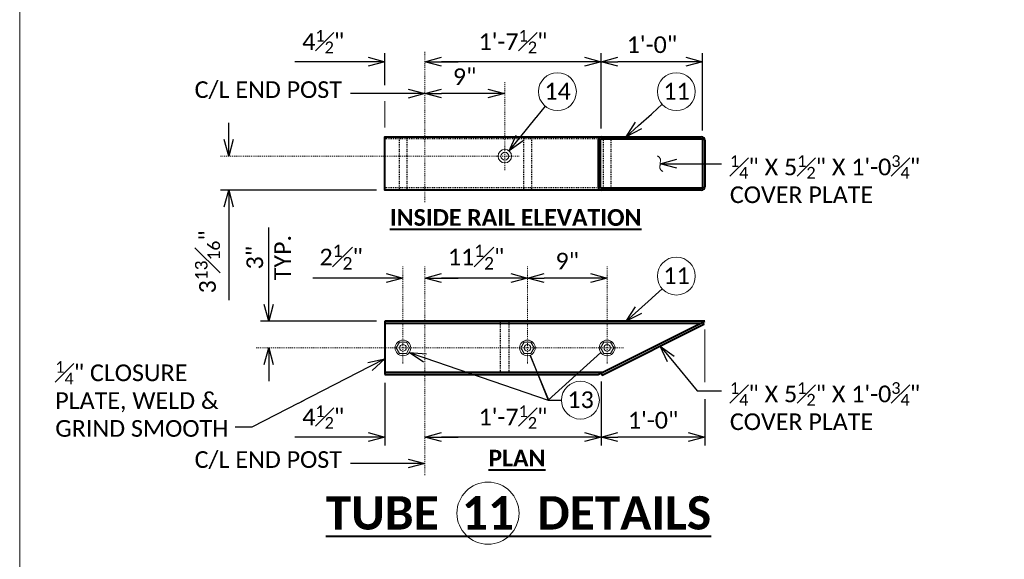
# Model space of a CAD drawing. Extents: x -1150 to 724, y -518 to -203.
# Tile 5 of 15: x -63 to 48, y -326 to -265. Entities that reach past the tile are written whole.
import ezdxf
from ezdxf import colors
from ezdxf.entities.mleader import LeaderData, LeaderLine
from ezdxf.enums import TextEntityAlignment as Align
from ezdxf.math import Vec2, Vec3

# ---------------------------------------------------------------- set-up
doc = ezdxf.new("R2010")
doc.units = 0
doc.header["$MEASUREMENT"] = 0
doc.linetypes.add('Wisdot2', pattern=[0.125, 0.0625, -0.0625])
doc.linetypes.add('Wisdot4', pattern=[0.28125, 0.125, -0.0625, 0.03125, -0.0625])
for name, color, linetype, lineweight in [('B_ANNO_DIM', 7, 'Continuous', 18), ('B_ANNO_SYMB', 7, 'Continuous', 18), ('B_ANNO_TEXT', 7, 'Continuous', 18), ('B_ANNO_TEXT_TITLE', 7, 'Continuous', 40), ('B_CNTR', 1, 'Wisdot4', 18), ('B_DETAIL_HIDDEN', 7, 'Wisdot2', 25), ('B_DETAIL_OBJ', 7, 'Continuous', 40), ('B_STEEL', 92, 'Continuous', 18), ('B_STEEL_BOLT', 3, 'Continuous', 18)]:
    doc.layers.add(name, color=color, linetype=linetype, lineweight=lineweight)
doc.layers.add('B_ANNO_NOPLOT', color=47, linetype='Continuous', lineweight=18, plot=False)
doc.styles.add('Annotative', font='calibri.ttf', dxfattribs={"height": 0.0625})
doc.styles.get("Standard").update_dxf_attribs({"font": 'calibri.ttf'})
doc.styles.add('Subtitle', font='calibrib.ttf', dxfattribs={"height": 0.0625})
doc.styles.add('Title', font='calibrib.ttf', dxfattribs={"height": 0.125})
doc.dimstyles.new('Annotative', dxfattribs={"dimscale": 0, "dimtxt": 0.0625, "dimasz": 0.0625, "dimexe": 0.03125, "dimexo": 0.03125, "dimgap": 0.03125, "dimtad": 1, "dimdec": 3, "dimzin": 3, "dimdsep": 46, "dimlunit": 4, "dimtxsty": 'Standard', "dimblk": 'OPEN30', "dimcen": 0.03125, "dimaunit": 1, "dimadec": 0, "dimazin": 3, "dimtfac": 0.75, "dimtdec": 3, "dimtofl": 0, "dimtmove": 0, "dimatfit": 3, "dimldrblk": 'OPEN30', "dimfxl": 1, "dimtfill": 1, "dimfrac": 1, "dimtolj": 1, "dimtzin": 0, "dimarcsym": 0})

# ---------------------------------------------------------------- blocks, each defined once
blk = doc.blocks.new('*U188')
at = {"layer": 'B_ANNO_NOPLOT', "flags": 128}
blk.add_lwpolyline([(0, 0), (0, 315), (404.90958, 315), (404.90958, 298.56895), (472.5, 298.56895), (472.5, 50.62451), (395.71344, 50.62451), (395.71344, 0)], close=True, dxfattribs=at)
blk = doc.blocks.new('AnonymousCell44')
at = {"layer": 'B_DETAIL_OBJ'}
for p, q in [((6, 2.62), (6, -2.63)), ((6.25, -2.75), (6.25, 2.75)), ((6.25, 2.75), (17.75, 2.75)), ((17.75, -2.75), (17.75, 2.75)), ((6.25, -2.75), (17.75, -2.75))]:
    blk.add_line(p, q, dxfattribs=at)
at = {"layer": 'B_DETAIL_OBJ', "flags": 128}
for points in [[(17.62, -3), (-18, -3), (-18, 3), (17.62, 3)], [(18, 2.62), (18, -2.63)]]:
    blk.add_lwpolyline(points, dxfattribs=at)
at = {"layer": 'B_DETAIL_OBJ'}
for centre, start, end in [((6.37, 2.62), 90, 180), ((17.62, 2.62), 0, 90), ((6.37, -2.63), 180, 270), ((17.62, -2.63), 270, 0)]:
    blk.add_arc(centre, 0.375, start, end, dxfattribs=at)
blk = doc.blocks.new('SWIRL6')
at = {"layer": 'B_ANNO_SYMB'}
blk.add_open_spline([(0.29, -0.9), (-0.06, -0.7), (0, -0.03), (0.06, 0.64), (-0.3, 0.84)], degree=2, dxfattribs=at)
blk = doc.blocks.new('AnonymousCell61')
at = {"layer": 'B_STEEL_BOLT', "flags": 128}
blk.add_lwpolyline([(-0.75, 0), (-0.38, 0.65), (0.38, 0.65), (0.75, 0), (0.38, -0.65), (-0.38, -0.65), (-0.75, 0)], dxfattribs=at)
at = {"layer": 'B_STEEL_BOLT'}
for radius in [0.879, 0.375]:
    blk.add_circle((0, 0), radius, dxfattribs=at)
blk = doc.blocks.new('AnonymousCell40')
at = {"layer": 'B_STEEL'}
for radius in [0.759, 0.438]:
    blk.add_circle((0, 0), radius, dxfattribs=at)
blk = doc.blocks.new('_Open30')
at = {"color": 0, "linetype": 'ByBlock', "lineweight": -2}
for p, q in [((-1, 0.268), (0, 0)), ((0, 0), (-1, -0.268)), ((0, 0), (-1, 0))]:
    blk.add_line(p, q, dxfattribs=at)
blk = doc.blocks.new('*D308')
at = {"layer": 'B_ANNO_DIM', "color": 0, "lineweight": -2, "transparency": 16777216}
for p, q in [((77.06, 210.36), (77.06, 205.14)), ((75.19, 206.08), (67.28, 206.08))]:
    blk.add_line(p, q, dxfattribs=at)
at = {"layer": 'Defpoints', "color": 0, "transparency": 16777216}
for p in [(77.06, 211.3), (65.41, 206.08), (65.41, 206.08)]:
    blk.add_point(p, dxfattribs=at)
at = {"layer": 'B_ANNO_DIM', "color": 0, "lineweight": -2, "transparency": 16777216, "xscale": 1.875, "yscale": 1.875, "zscale": 1.875, "rotation": 180}
blk.add_blockref('_Open30', (65.41, 206.08), dxfattribs=at)
at = {"layer": 'B_ANNO_DIM', "color": 0, "lineweight": -2, "transparency": 16777216, "xscale": 1.875, "yscale": 1.875, "zscale": 1.875}
blk.add_blockref('_Open30', (77.06, 206.08), dxfattribs=at)
at = {"layer": 'B_ANNO_DIM', "color": 0, "transparency": 16777216, "insert": (71.24, 207.97), "char_height": 1.875, "attachment_point": 5, "bg_fill": 3, "box_fill_scale": 1.25, "bg_fill_color": 256, "bg_fill_true_color": 13158600, "bg_fill_transparency": 0}
blk.add_mtext('\\A1;1\'-0"', dxfattribs=at)
blk = doc.blocks.new('*D285')
at = {"layer": 'B_ANNO_DIM', "color": 0, "lineweight": -2, "transparency": 16777216}
for p, q in [((65.41, 212.35), (65.41, 205.14)), ((63.53, 206.08), (47.44, 206.08))]:
    blk.add_line(p, q, dxfattribs=at)
at = {"layer": 'Defpoints', "color": 0, "transparency": 16777216}
for p in [(65.41, 213.28), (45.56, 206.08), (45.56, 206.08)]:
    blk.add_point(p, dxfattribs=at)
at = {"layer": 'B_ANNO_DIM', "color": 0, "lineweight": -2, "transparency": 16777216, "xscale": 1.875, "yscale": 1.875, "zscale": 1.875, "rotation": 180}
blk.add_blockref('_Open30', (45.56, 206.08), dxfattribs=at)
at = {"layer": 'B_ANNO_DIM', "color": 0, "lineweight": -2, "transparency": 16777216, "xscale": 1.875, "yscale": 1.875, "zscale": 1.875}
blk.add_blockref('_Open30', (65.41, 206.08), dxfattribs=at)
at = {"layer": 'B_ANNO_DIM', "color": 0, "transparency": 16777216, "insert": (55.48, 208.34), "char_height": 1.875, "attachment_point": 5, "bg_fill": 3, "box_fill_scale": 1.25, "bg_fill_color": 256, "bg_fill_true_color": 13158600, "bg_fill_transparency": 0}
blk.add_mtext('\\A1;1\'-7{\\H0.7x;\\S1#2;}"', dxfattribs=at)
blk = doc.blocks.new('*D307')
at = {"layer": 'B_ANNO_DIM', "color": 0, "lineweight": -2, "transparency": 16777216}
for p, q in [((41.06, 212.17), (41.06, 205.14)), ((39.19, 206.08), (30.96, 206.08)), ((47.44, 206.08), (49.31, 206.08))]:
    blk.add_line(p, q, dxfattribs=at)
at = {"layer": 'Defpoints', "color": 0, "transparency": 16777216}
for p in [(41.06, 213.11), (41.06, 206.08), (45.56, 206.08)]:
    blk.add_point(p, dxfattribs=at)
at = {"layer": 'B_ANNO_DIM', "color": 0, "lineweight": -2, "transparency": 16777216, "xscale": 1.875, "yscale": 1.875, "zscale": 1.875}
blk.add_blockref('_Open30', (41.06, 206.08), dxfattribs=at)
at = {"layer": 'B_ANNO_DIM', "color": 0, "lineweight": -2, "transparency": 16777216, "xscale": 1.875, "yscale": 1.875, "zscale": 1.875, "rotation": 180}
blk.add_blockref('_Open30', (45.56, 206.08), dxfattribs=at)
at = {"layer": 'B_ANNO_DIM', "color": 0, "transparency": 16777216, "insert": (34.14, 208.34), "char_height": 1.875, "attachment_point": 5, "bg_fill": 3, "box_fill_scale": 1.25, "bg_fill_color": 256, "bg_fill_true_color": 13158600, "bg_fill_transparency": 0}
blk.add_mtext('\\A1;4{\\H0.7x;\\S1#2;}"', dxfattribs=at)
blk = doc.blocks.new('*D306')
at = {"layer": 'B_ANNO_DIM', "color": 0, "lineweight": -2, "transparency": 16777216}
for p, q in [((28.01, 220.99), (28.01, 229.65)), ((40.12, 219.11), (27.07, 219.11)), ((28.01, 214.24), (28.01, 212.36))]:
    blk.add_line(p, q, dxfattribs=at)
at = {"layer": 'Defpoints', "color": 0, "transparency": 16777216}
for p in [(41.06, 219.11), (28.01, 216.11), (28.01, 216.11)]:
    blk.add_point(p, dxfattribs=at)
at = {"layer": 'B_ANNO_DIM', "color": 0, "lineweight": -2, "transparency": 16777216, "xscale": 1.875, "yscale": 1.875, "zscale": 1.875}
for p, rotation in [((28.01, 219.11), 270), ((28.01, 216.11), 90)]:
    blk.add_blockref('_Open30', p, dxfattribs=dict(at, rotation=rotation))
at = {"layer": 'B_ANNO_DIM', "color": 0, "transparency": 16777216, "insert": (28.01, 226.25), "char_height": 1.875, "attachment_point": 5, "rotation": 90}
blk.add_mtext('\\A1;3"\\PTYP.', dxfattribs=at)
blk = doc.blocks.new('*D290')
at = {"layer": 'B_ANNO_DIM', "color": 0, "lineweight": -2, "transparency": 16777216}
blk.add_line((64.19, 223.96), (58.98, 223.96), dxfattribs=at)
at = {"layer": 'Defpoints', "color": 0, "transparency": 16777216}
for p in [(57.1, 223.96), (57.1, 223.96), (66.06, 223.96)]:
    blk.add_point(p, dxfattribs=at)
at = {"layer": 'B_ANNO_DIM', "color": 0, "lineweight": -2, "transparency": 16777216, "xscale": 1.875, "yscale": 1.875, "zscale": 1.875, "rotation": 180}
blk.add_blockref('_Open30', (57.1, 223.96), dxfattribs=at)
at = {"layer": 'B_ANNO_DIM', "color": 0, "lineweight": -2, "transparency": 16777216, "xscale": 1.875, "yscale": 1.875, "zscale": 1.875}
blk.add_blockref('_Open30', (66.06, 223.96), dxfattribs=at)
at = {"layer": 'B_ANNO_DIM', "color": 0, "transparency": 16777216, "insert": (61.58, 225.86), "char_height": 1.875, "attachment_point": 5, "bg_fill": 3, "box_fill_scale": 1.25, "bg_fill_color": 256, "bg_fill_true_color": 13158600, "bg_fill_transparency": 0}
blk.add_mtext('\\A1;9"', dxfattribs=at)
blk = doc.blocks.new('*D295')
at = {"layer": 'B_ANNO_DIM', "color": 0, "lineweight": -2, "transparency": 16777216}
blk.add_line((55.23, 223.96), (47.44, 223.96), dxfattribs=at)
at = {"layer": 'Defpoints', "color": 0, "transparency": 16777216}
for p in [(45.56, 223.96), (45.56, 223.96), (57.1, 223.96)]:
    blk.add_point(p, dxfattribs=at)
at = {"layer": 'B_ANNO_DIM', "color": 0, "lineweight": -2, "transparency": 16777216, "xscale": 1.875, "yscale": 1.875, "zscale": 1.875, "rotation": 180}
blk.add_blockref('_Open30', (45.56, 223.96), dxfattribs=at)
at = {"layer": 'B_ANNO_DIM', "color": 0, "lineweight": -2, "transparency": 16777216, "xscale": 1.875, "yscale": 1.875, "zscale": 1.875}
blk.add_blockref('_Open30', (57.1, 223.96), dxfattribs=at)
at = {"layer": 'B_ANNO_DIM', "color": 0, "transparency": 16777216, "insert": (51.33, 226.32), "char_height": 1.875, "attachment_point": 5, "bg_fill": 3, "box_fill_scale": 1.25, "bg_fill_color": 256, "bg_fill_true_color": 13158600, "bg_fill_transparency": 0}
blk.add_mtext('\\A1;11{\\H0.75x;\\S1#2;}"', dxfattribs=at)
blk = doc.blocks.new('*D299')
at = {"layer": 'B_ANNO_DIM', "color": 0, "lineweight": -2, "transparency": 16777216}
for p, q in [((41.23, 223.96), (32.95, 223.96)), ((47.44, 223.96), (49.31, 223.96))]:
    blk.add_line(p, q, dxfattribs=at)
at = {"layer": 'Defpoints', "color": 0, "transparency": 16777216}
for p in [(43.1, 223.96), (43.1, 223.96), (45.56, 223.96)]:
    blk.add_point(p, dxfattribs=at)
at = {"layer": 'B_ANNO_DIM', "color": 0, "lineweight": -2, "transparency": 16777216, "xscale": 1.875, "yscale": 1.875, "zscale": 1.875}
blk.add_blockref('_Open30', (43.1, 223.96), dxfattribs=at)
at = {"layer": 'B_ANNO_DIM', "color": 0, "lineweight": -2, "transparency": 16777216, "xscale": 1.875, "yscale": 1.875, "zscale": 1.875, "rotation": 180}
blk.add_blockref('_Open30', (45.56, 223.96), dxfattribs=at)
at = {"layer": 'B_ANNO_DIM', "color": 0, "transparency": 16777216, "insert": (36.15, 226.32), "char_height": 1.875, "attachment_point": 5, "bg_fill": 3, "box_fill_scale": 1.25, "bg_fill_color": 256, "bg_fill_true_color": 13158600, "bg_fill_transparency": 0}
blk.add_mtext('\\A1;2{\\H0.75x;\\S1#2;}"', dxfattribs=at)
blk = doc.blocks.new('*D301')
at = {"layer": 'B_ANNO_DIM', "color": 0, "lineweight": -2, "transparency": 16777216}
for p, q in [((76.81, 240.53), (76.81, 249.22)), ((74.94, 248.28), (67.28, 248.28))]:
    blk.add_line(p, q, dxfattribs=at)
at = {"layer": 'Defpoints', "color": 0, "transparency": 16777216}
for p in [(65.41, 248.28), (65.41, 248.28), (76.81, 239.59)]:
    blk.add_point(p, dxfattribs=at)
at = {"layer": 'B_ANNO_DIM', "color": 0, "lineweight": -2, "transparency": 16777216, "xscale": 1.875, "yscale": 1.875, "zscale": 1.875, "rotation": 180}
blk.add_blockref('_Open30', (65.41, 248.28), dxfattribs=at)
at = {"layer": 'B_ANNO_DIM', "color": 0, "lineweight": -2, "transparency": 16777216, "xscale": 1.875, "yscale": 1.875, "zscale": 1.875}
blk.add_blockref('_Open30', (76.81, 248.28), dxfattribs=at)
at = {"layer": 'B_ANNO_DIM', "color": 0, "transparency": 16777216, "insert": (71.11, 250.18), "char_height": 1.875, "attachment_point": 5, "bg_fill": 3, "box_fill_scale": 1.25, "bg_fill_color": 256, "bg_fill_true_color": 13158600, "bg_fill_transparency": 0}
blk.add_mtext('\\A1;1\'-0"', dxfattribs=at)
blk = doc.blocks.new('*D312')
at = {"layer": 'B_ANNO_DIM', "color": 0, "lineweight": -2, "transparency": 16777216}
for p, q in [((65.41, 240.78), (65.41, 249.22)), ((63.53, 248.28), (47.44, 248.28))]:
    blk.add_line(p, q, dxfattribs=at)
at = {"layer": 'Defpoints', "color": 0, "transparency": 16777216}
for p in [(45.56, 248.28), (45.56, 248.28), (65.41, 239.84)]:
    blk.add_point(p, dxfattribs=at)
at = {"layer": 'B_ANNO_DIM', "color": 0, "lineweight": -2, "transparency": 16777216, "xscale": 1.875, "yscale": 1.875, "zscale": 1.875, "rotation": 180}
blk.add_blockref('_Open30', (45.56, 248.28), dxfattribs=at)
at = {"layer": 'B_ANNO_DIM', "color": 0, "lineweight": -2, "transparency": 16777216, "xscale": 1.875, "yscale": 1.875, "zscale": 1.875}
blk.add_blockref('_Open30', (65.41, 248.28), dxfattribs=at)
at = {"layer": 'B_ANNO_DIM', "color": 0, "transparency": 16777216, "insert": (55.48, 250.54), "char_height": 1.875, "attachment_point": 5, "bg_fill": 3, "box_fill_scale": 1.25, "bg_fill_color": 256, "bg_fill_true_color": 13158600, "bg_fill_transparency": 0}
blk.add_mtext('\\A1;1\'-7{\\H0.7x;\\S1#2;}"', dxfattribs=at)
blk = doc.blocks.new('*D292')
at = {"layer": 'B_ANNO_DIM', "color": 0, "lineweight": -2, "transparency": 16777216}
for p, q in [((41.06, 245.63), (41.06, 249.22)), ((39.19, 248.28), (30.96, 248.28)), ((47.44, 248.28), (49.31, 248.28))]:
    blk.add_line(p, q, dxfattribs=at)
at = {"layer": 'Defpoints', "color": 0, "transparency": 16777216}
for p in [(41.06, 248.28), (45.56, 248.28), (41.06, 244.69)]:
    blk.add_point(p, dxfattribs=at)
at = {"layer": 'B_ANNO_DIM', "color": 0, "lineweight": -2, "transparency": 16777216, "xscale": 1.875, "yscale": 1.875, "zscale": 1.875}
blk.add_blockref('_Open30', (41.06, 248.28), dxfattribs=at)
at = {"layer": 'B_ANNO_DIM', "color": 0, "lineweight": -2, "transparency": 16777216, "xscale": 1.875, "yscale": 1.875, "zscale": 1.875, "rotation": 180}
blk.add_blockref('_Open30', (45.56, 248.28), dxfattribs=at)
at = {"layer": 'B_ANNO_DIM', "color": 0, "transparency": 16777216, "insert": (34.14, 250.54), "char_height": 1.875, "attachment_point": 5, "bg_fill": 3, "box_fill_scale": 1.25, "bg_fill_color": 256, "bg_fill_true_color": 13158600, "bg_fill_transparency": 0}
blk.add_mtext('\\A1;4{\\H0.7x;\\S1#2;}"', dxfattribs=at)
blk = doc.blocks.new('*D309')
at = {"layer": 'B_ANNO_DIM', "color": 0, "lineweight": -2, "transparency": 16777216}
blk.add_line((52.64, 244.7), (47.44, 244.7), dxfattribs=at)
at = {"layer": 'Defpoints', "color": 0, "transparency": 16777216}
for p in [(45.56, 244.7), (45.56, 244.7), (54.52, 244.7)]:
    blk.add_point(p, dxfattribs=at)
at = {"layer": 'B_ANNO_DIM', "color": 0, "lineweight": -2, "transparency": 16777216, "xscale": 1.875, "yscale": 1.875, "zscale": 1.875, "rotation": 180}
blk.add_blockref('_Open30', (45.56, 244.7), dxfattribs=at)
at = {"layer": 'B_ANNO_DIM', "color": 0, "lineweight": -2, "transparency": 16777216, "xscale": 1.875, "yscale": 1.875, "zscale": 1.875}
blk.add_blockref('_Open30', (54.52, 244.7), dxfattribs=at)
at = {"layer": 'B_ANNO_DIM', "color": 0, "transparency": 16777216, "insert": (50.04, 246.59), "char_height": 1.875, "attachment_point": 5, "bg_fill": 3, "box_fill_scale": 1.25, "bg_fill_color": 256, "bg_fill_true_color": 13158600, "bg_fill_transparency": 0}
blk.add_mtext('\\A1;9"', dxfattribs=at)
blk = doc.blocks.new('*D278')
at = {"layer": 'B_ANNO_DIM', "color": 0, "lineweight": -2, "transparency": 16777216}
for p, q in [((23.51, 239.53), (23.51, 241.41)), ((40.12, 233.84), (22.58, 233.84)), ((23.51, 231.97), (23.51, 221.47))]:
    blk.add_line(p, q, dxfattribs=at)
at = {"layer": 'Defpoints', "color": 0, "transparency": 16777216}
for p in [(23.51, 237.66), (23.51, 237.66), (41.06, 233.84)]:
    blk.add_point(p, dxfattribs=at)
at = {"layer": 'B_ANNO_DIM', "color": 0, "lineweight": -2, "transparency": 16777216, "xscale": 1.875, "yscale": 1.875, "zscale": 1.875}
for p, rotation in [((23.51, 237.66), 270), ((23.51, 233.84), 90)]:
    blk.add_blockref('_Open30', p, dxfattribs=dict(at, rotation=rotation))
at = {"layer": 'B_ANNO_DIM', "color": 0, "transparency": 16777216, "insert": (21.12, 225.78), "char_height": 1.875, "attachment_point": 5, "rotation": 90, "bg_fill": 3, "box_fill_scale": 1.25, "bg_fill_color": 256, "bg_fill_true_color": 13158600, "bg_fill_transparency": 0}
blk.add_mtext('\\A1;3{\\H0.75x;\\S13#16;}"', dxfattribs=at)
blk = doc.blocks.new('Nnumber in circle')
at = {"layer": 'B_ANNO_SYMB'}
blk.add_circle((0, 0), 2.13, dxfattribs=at)
at = {"layer": 'B_ANNO_TEXT', "style": 'Annotative'}
blk.add_attdef('#', text='', height=1.88, dxfattribs=at).set_placement((0.02, -0.89, -0.84), align=Align.CENTER)
blk = doc.blocks.new('*U104')
at = {"layer": 'B_ANNO_NOPLOT', "flags": 128}
blk.add_lwpolyline([(0, 0), (0, 315), (404.91, 315), (404.91, 298.57), (472.5, 298.57), (472.5, 50.62), (395.71, 50.62), (395.71, 0)], close=True, dxfattribs=at)
at = {"layer": 'B_ANNO_TEXT', "style": 'Annotative'}
blk.add_attdef('SHT#', (411.46, 162.66), '', height=1.88, dxfattribs=at)
blk = doc.blocks.new('*U275')
at = {"layer": 'B_ANNO_DIM'}
for p, q in [((41.06244, 240.886), (41.06244, 243.83424)), ((77.06244, 212.26842), (77.06244, 218.19257))]:
    blk.add_line(p, q, dxfattribs=at)
at = {"layer": 'B_ANNO_NOPLOT', "flags": 128}
blk.add_lwpolyline([(0, 0), (0, 315), (404.90958, 315), (404.90958, 298.56895), (472.5, 298.56895), (472.5, 50.62451), (395.71344, 50.62451), (395.71344, 0)], close=True, dxfattribs=at)
at = {"layer": 'B_ANNO_SYMB'}
blk.add_circle((52.66704, 197.52885), 3.4938, dxfattribs=at)
at = {"layer": 'B_CNTR'}
for p, q in [((45.56011, 232.48763), (45.56011, 249.37244)), ((54.56244, 236.09208), (54.56244, 245.99169)), ((22.57546, 237.65718), (56.18902, 237.65718)), ((43.10482, 214.37347), (43.10482, 225.26178)), ((45.56011, 201.79555), (45.56011, 225.26178)), ((57.10482, 214.37347), (57.10482, 225.26178)), ((66.06244, 214.37347), (66.06244, 225.26178)), ((67.91791, 216.11148), (26.60309, 216.11148))]:
    blk.add_line(p, q, dxfattribs=at)
at = {"layer": 'B_DETAIL_HIDDEN', "ltscale": 0.75}
for p, q in [((65.08389, 239.59468), (41.06244, 239.59468)), ((42.66732, 239.84468), (42.66732, 233.84468)), ((43.54232, 239.84468), (43.54232, 233.84468)), ((56.66732, 239.84468), (56.66732, 233.84468)), ((57.54232, 239.84468), (57.54232, 233.84468)), ((65.62494, 239.84468), (65.62494, 233.84468)), ((66.49994, 239.84468), (66.49994, 233.84468)), ((65.08389, 234.09468), (41.06244, 234.09468)), ((54.06429, 213.11148), (54.06429, 219.11148)), ((55.06429, 213.11148), (55.06429, 219.11148))]:
    blk.add_line(p, q, dxfattribs=at)
at = {"layer": 'B_DETAIL_OBJ'}
for p, q in [((41.06244, 219.11148), (41.06244, 213.11148)), ((77.06244, 219.11148), (41.06244, 219.11148)), ((76.56244, 218.86148), (41.06244, 218.86148)), ((65.06244, 213.11148), (77.06244, 219.11148)), ((65.56244, 213.36148), (41.06244, 213.36148)), ((41.06244, 213.11148), (65.06244, 213.11148))]:
    blk.add_line(p, q, dxfattribs=at)
at = {"layer": 'B_DETAIL_OBJ', "flags": 128}
blk.add_lwpolyline([(65.4085, 213.2845), (65.5203, 213.0609), (76.92425, 218.76287), (76.81244, 218.98648)], dxfattribs=at)
for name, p in [('AnonymousCell44', (59.06291, 236.84498)), ('AnonymousCell40', (54.56241, 237.65748)), ('SWIRL6', (72.02986, 236.84113)), ('AnonymousCell61', (43.10487, 216.11128)), ('AnonymousCell61', (57.10487, 216.11128)), ('AnonymousCell61', (66.06249, 216.11128))]:
    blk.add_blockref(name, p)
blk.add_blockref('Nnumber in circle', (73.84956, 224.18032)).add_auto_attribs({'#': '11'})
at = {"layer": 'B_ANNO_TEXT_TITLE', "attachment_point": 1}
for s, insert, char_height, width, style in [('{\\LINSIDE RAIL ELEVATION}', (41.62932, 231.70609), 1.875, 60.1226988, 'Subtitle'), ('{\\LPLAN}', (52.71598, 204.65778), 1.875, 60.1226988, 'Subtitle'), ('\\pxqc;{\\LTUBE  11  DETAILS}', (13.41722, 199.44171), 3.75, 85.3458693, 'Title')]:
    blk.add_mtext(s, dxfattribs=dict(at, insert=insert, char_height=char_height, width=width, style=style))
at = {"layer": 'B_ANNO_DIM'}
ml = blk.add_multileader_mtext('Standard', dxfattribs=at)
ml.set_content('\\A1;{\\H0.7x;\\S1#4;}" X 5{\\H0.7x;\\S1#2;}" X 1\'-0{\\H0.7x;\\S3#4;}"\\PCOVER PLATE', color=256)
ml.set_leader_properties()
ml.set_arrow_properties(name='OPEN30')
ml.build(insert=Vec2(0, 0))
ml.multileader.update_dxf_attribs({"text_right_attachment_type": 3, "dogleg_length": 0.0625, "arrow_head_size": 1.875, "scale": 30})
ctx = ml.context
ctx.base_point, ctx.scale, ctx.char_height, ctx.arrow_head_size, ctx.landing_gap_size, ctx.plane_origin = Vec3(78.93744, 236.81053), 30, 1.875, 1.875, 0.9375, Vec3(72.02725, 241.82594)
ctx.right_attachment = 3
notes = []
notes.append((ctx, [(0, (1, 1, 0), (77.06244, 236.81053), (1, 0), 1.875, [(0, [(72.02725, 236.81053), (76.18524, 236.81053), (76.53089, 236.81053)], 0, [])])]))
ctx.mtext.insert, ctx.mtext.flow_direction = Vec3(79.87494, 237.76173), 5
ml = blk.add_multileader_mtext('Standard', dxfattribs=at)
ml.set_content('', color=256)
ml.set_leader_properties()
ml.set_arrow_properties(name='OPEN30')
ml.build(insert=Vec2(0, 0))
ml.multileader.update_dxf_attribs({"text_right_attachment_type": 3, "dogleg_length": 0.0625, "arrow_head_size": 1.875, "scale": 30})
ctx = ml.context
ctx.base_point, ctx.scale, ctx.char_height, ctx.arrow_head_size, ctx.landing_gap_size, ctx.plane_origin, ctx.plane_x_axis, ctx.plane_y_axis = Vec3(73.66223, 224.0121), 30, 1.875, 1.875, 0.9375, Vec3(68.1878, 219.09618), Vec3(-0.74404168, -0.668133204), Vec3(0.668133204, -0.74404168)
ctx.right_attachment = 3
notes.append((ctx, [(0, (1, 1, 0), (71.13216, 221.74015), (0.74404168, 0.668133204), 1.52544, [(0, [(68.20483, 219.11148), (71.04852, 221.66505), (71.10428, 221.71512)], 0, [])])]))
ctx.mtext.insert, ctx.mtext.text_direction, ctx.mtext.rotation, ctx.mtext.flow_direction = Vec3(73.59106, 222.68818), Vec3(-0.74404168, -0.668133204), 3.873289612, 5
ml = blk.add_multileader_mtext('Standard', dxfattribs=at)
ml.set_content('', color=256)
ml.set_leader_properties()
ml.set_arrow_properties(name='OPEN30')
ml.build(insert=Vec2(0, 0))
ml.multileader.update_dxf_attribs({"text_right_attachment_type": 3, "dogleg_length": 0.0625, "arrow_head_size": 1.875, "scale": 30})
ctx = ml.context
ctx.base_point, ctx.scale, ctx.char_height, ctx.arrow_head_size, ctx.landing_gap_size, ctx.plane_origin = Vec3(60.93434, 210.23313), 30, 1.875, 1.875, 0.9375, Vec3(58.17939, 205.08221)
ctx.right_attachment = 3
notes.append((ctx, [(0, (1, 1, 0), (59.59069, 210.23313), (1, 0), 1.34365, [(2, [(43.80511, 215.58072), (59.43097, 210.23313), (59.52373, 210.23313), (57.4232, 215.29249), (59.43097, 210.23313), (65.34605, 215.60268), (59.43097, 210.23313)], 0, [])])]))
ctx.mtext.insert, ctx.mtext.flow_direction = Vec3(61.87184, 211.17063), 5
for ctx, leaders in notes:
    for number, flags, end, landing, length, lines in leaders:
        leader = LeaderData()
        leader.index, (leader.has_last_leader_line, leader.has_dogleg_vector, leader.attachment_direction) = number, flags
        leader.last_leader_point, leader.dogleg_vector, leader.dogleg_length = Vec3(end), Vec3(landing), length
        for number, points, colour, breaks in lines:
            line = LeaderLine()
            line.index, line.vertices, line.color, line.breaks = number, Vec3.list(points), colors.encode_raw_color(colour), breaks
            leader.lines.append(line)
        ctx.leaders.append(leader)
for base, p1, p2, picture, middle in [((65.4085, 248.28201), (76.81244, 239.59468), (65.4085, 248.28201), '*D301', (71.11047, 250.18008)), ((65.4085, 206.07516), (77.06244, 211.29896), (65.4085, 206.07516), '*D308', (71.23547, 207.97324))]:
    dim = blk.add_linear_dim(base=base, p1=p1, p2=p2, text='1\'-0"', dimstyle='Annotative', dxfattribs=at)
    dim.commit()
    dim.dimension.update_dxf_attribs({"geometry": picture, "text_midpoint": middle})
dim = blk.add_linear_dim(base=(57.10482, 223.96347), p1=(66.06244, 223.96347), p2=(57.10482, 223.96347), dimstyle='Annotative', dxfattribs=at)
dim.commit()
dim.dimension.update_dxf_attribs({"geometry": '*D290', "text_midpoint": (61.58363, 225.86154)})
blk.add_blockref('Nnumber in circle', (73.84956, 244.91352)).add_auto_attribs({'#': '11'})
for base, p1, p2, picture, middle in [((45.56011, 248.28201), (65.4085, 239.84468), (45.56011, 248.28201), '*D312', (55.4843, 250.54441)), ((45.56011, 206.07516), (65.4085, 213.2845), (45.56011, 206.07516), '*D285', (55.4843, 208.33756))]:
    dim = blk.add_linear_dim(base=base, p1=p1, p2=p2, text='1\'-7{\\H0.7x;\\S1#2;}"', dimstyle='Annotative', dxfattribs=at)
    dim.commit()
    dim.dimension.update_dxf_attribs({"geometry": picture, "text_midpoint": middle})
dim = blk.add_linear_dim(base=(45.56011, 223.96347), p1=(57.10482, 223.96347), p2=(45.56011, 223.96347), dimstyle='Annotative', dxfattribs=at)
dim.commit()
dim.dimension.update_dxf_attribs({"geometry": '*D295', "text_midpoint": (51.33247, 226.31587)})
ml = blk.add_multileader_mtext('Standard', dxfattribs=at)
ml.set_content('', color=256)
ml.set_leader_properties()
ml.set_arrow_properties(name='OPEN30')
ml.build(insert=Vec2(0, 0))
ml.multileader.update_dxf_attribs({"text_right_attachment_type": 3, "dogleg_length": 0.0625, "arrow_head_size": 1.875, "scale": 30})
ctx = ml.context
ctx.base_point, ctx.scale, ctx.char_height, ctx.arrow_head_size, ctx.landing_gap_size, ctx.plane_origin, ctx.plane_x_axis, ctx.plane_y_axis = Vec3(73.66223, 244.7453), 30, 1.875, 1.875, 0.9375, Vec3(68.1878, 239.82939), Vec3(-0.74404168, -0.668133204), Vec3(0.668133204, -0.74404168)
ctx.right_attachment = 3
notes = []
notes.append((ctx, [(0, (1, 1, 0), (71.13216, 242.47335), (0.74404168, 0.668133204), 1.52544, [(0, [(68.20483, 239.84468), (71.04852, 242.39825), (71.10428, 242.44832)], 0, [])])]))
ctx.mtext.insert, ctx.mtext.text_direction, ctx.mtext.rotation, ctx.mtext.flow_direction = Vec3(73.59106, 243.42138), Vec3(-0.74404168, -0.668133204), 3.873289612, 5
ml = blk.add_multileader_mtext('Standard', dxfattribs=at)
ml.set_content('\\A1;{\\H0.7x;\\S1#4;}" X 5{\\H0.7x;\\S1#2;}" X 1\'-0{\\H0.7x;\\S3#4;}"\\PCOVER PLATE', color=256)
ml.set_leader_properties()
ml.set_arrow_properties(name='OPEN30')
ml.build(insert=Vec2(0, 0))
ml.multileader.update_dxf_attribs({"text_right_attachment_type": 3, "dogleg_length": 0.0625, "arrow_head_size": 1.875, "scale": 30})
ctx = ml.context
ctx.base_point, ctx.scale, ctx.char_height, ctx.arrow_head_size, ctx.landing_gap_size, ctx.plane_origin = Vec3(78.93744, 211.29896), 30, 1.875, 1.875, 0.9375, Vec3(72.02725, 216.31437)
ctx.right_attachment = 3
notes.append((ctx, [(0, (1, 1, 0), (77.06244, 211.29896), (1, 0), 1.875, [(0, [(72.02725, 216.31437), (76.18524, 211.29896), (76.53089, 211.29896)], 0, [])])]))
ctx.mtext.insert, ctx.mtext.flow_direction = Vec3(79.87494, 212.25017), 5
for ctx, leaders in notes:
    for number, flags, end, landing, length, lines in leaders:
        leader = LeaderData()
        leader.index, (leader.has_last_leader_line, leader.has_dogleg_vector, leader.attachment_direction) = number, flags
        leader.last_leader_point, leader.dogleg_vector, leader.dogleg_length = Vec3(end), Vec3(landing), length
        for number, points, colour, breaks in lines:
            line = LeaderLine()
            line.index, line.vertices, line.color, line.breaks = number, Vec3.list(points), colors.encode_raw_color(colour), breaks
            leader.lines.append(line)
        ctx.leaders.append(leader)
for p, values in [((60.47654, 244.91352), {'#': '14'}), ((63.06112, 210.23313), {'#': '13'})]:
    blk.add_blockref('Nnumber in circle', p).add_auto_attribs(values)
for base, p1, p2, picture, middle in [((41.06244, 248.28201), (45.56011, 248.28201), (41.06244, 244.69114), '*D292', (34.13711, 248.28201)), ((41.06244, 206.07516), (45.56011, 206.07516), (41.06244, 213.11148), '*D307', (34.13711, 206.07516))]:
    dim = blk.add_linear_dim(base=base, p1=p1, p2=p2, text='4{\\H0.7x;\\S1#2;}"', dimstyle='Annotative', dxfattribs=at)
    dim.commit()
    dim.dimension.update_dxf_attribs({"geometry": picture, "text_midpoint": middle, "dimtype": 160})
ml = blk.add_multileader_mtext('Standard', dxfattribs=at)
ml.set_content('', color=256)
ml.set_leader_properties()
ml.set_arrow_properties(name='OPEN30')
ml.build(insert=Vec2(0, 0))
ml.multileader.update_dxf_attribs({"text_right_attachment_type": 3, "dogleg_length": 0.0625, "arrow_head_size": 1.875, "scale": 30})
ctx = ml.context
ctx.base_point, ctx.scale, ctx.char_height, ctx.arrow_head_size, ctx.landing_gap_size, ctx.plane_origin, ctx.plane_x_axis, ctx.plane_y_axis = Vec3(60.31747, 244.71835), 30, 1.875, 1.875, 0.9375, Vec3(55.66911, 239.01501), Vec3(-0.631770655, -0.775155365), Vec3(0.775155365, -0.631770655)
ctx.right_attachment = 3
notes = []
notes.append((ctx, [(0, (1, 1, 0), (58.16918, 242.08248), (0.631770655, 0.775155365), 1.52544, [(0, [(55.04188, 238.24542), (58.09816, 241.99535), (58.14551, 242.05344)], 0, [])])]))
ctx.mtext.insert, ctx.mtext.text_direction, ctx.mtext.rotation, ctx.mtext.flow_direction = Vec3(60.4519, 243.39936), Vec3(-0.631770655, -0.775155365), 4.028553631, 5
for ctx, leaders in notes:
    for number, flags, end, landing, length, lines in leaders:
        leader = LeaderData()
        leader.index, (leader.has_last_leader_line, leader.has_dogleg_vector, leader.attachment_direction) = number, flags
        leader.last_leader_point, leader.dogleg_vector, leader.dogleg_length = Vec3(end), Vec3(landing), length
        for number, points, colour, breaks in lines:
            line = LeaderLine()
            line.index, line.vertices, line.color, line.breaks = number, Vec3.list(points), colors.encode_raw_color(colour), breaks
            leader.lines.append(line)
        ctx.leaders.append(leader)
dim = blk.add_linear_dim(base=(45.56011, 244.69667), p1=(54.51774, 244.69667), p2=(45.56011, 244.69667), dimstyle='Annotative', dxfattribs=at)
dim.commit()
dim.dimension.update_dxf_attribs({"geometry": '*D309', "text_midpoint": (50.03892, 246.59474)})
dim = blk.add_linear_dim(base=(28.00904, 216.11148), p1=(41.06244, 219.11148), p2=(28.00904, 216.11148), angle=90, text='<>\\XTYP.', dimstyle='Annotative', override={"dimtfill": 0}, dxfattribs=at)
dim.commit()
dim.dimension.update_dxf_attribs({"geometry": '*D306', "text_midpoint": (28.00904, 226.25451), "dimtype": 160})
ml = blk.add_multileader_mtext('Standard', dxfattribs=at)
ml.set_content('\\A1;{\\H0.7x;\\C256;\\S1#4;\\H1.42857x;" CLOSURE \\PPLATE, WELD & \\PGRIND SMOOTH}', color=256)
ml.set_leader_properties()
ml.set_arrow_properties(name='OPEN30')
ml.build(insert=Vec2(0, 0))
ml.multileader.update_dxf_attribs({"text_right_attachment_type": 3, "dogleg_length": 0.0625, "arrow_head_size": 1.875, "scale": 30})
ctx = ml.context
ctx.base_point, ctx.scale, ctx.char_height, ctx.arrow_head_size, ctx.landing_gap_size, ctx.plane_origin = Vec3(3.06276, 213.66963), 30, 1.875, 1.875, 0.9375, Vec3(41.06244, 214.86983)
ctx.right_attachment = 3
notes = []
notes.append((ctx, [(0, (1, 1, 0), (26.11082, 207.18891), (-1, 0), 1.875, [(0, [(41.06244, 214.86983), (26.11082, 207.18891), (26.11082, 207.18891)], 0, [])])]))
ctx.mtext.insert, ctx.mtext.flow_direction = Vec3(4.00026, 214.62083), 5
ml = blk.add_multileader_mtext('Standard', dxfattribs=at)
ml.set_content('C/L END POST', color=256)
ml.set_leader_properties()
ml.set_arrow_properties(name='OPEN30')
ml.build(insert=Vec2(0, 0))
ml.multileader.update_dxf_attribs({"text_right_attachment_type": 3, "dogleg_length": 0.0625, "arrow_head_size": 1.875, "scale": 30})
ctx = ml.context
ctx.base_point, ctx.scale, ctx.char_height, ctx.arrow_head_size, ctx.landing_gap_size, ctx.plane_origin = Vec3(18.73611, 203.35641), 30, 1.875, 1.875, 0.9375, Vec3(45.56011, 203.11776)
ctx.right_attachment = 3
notes.append((ctx, [(0, (1, 1, 0), (39.06256, 203.11122), (-1, 0), 1.875, [(0, [(45.56011, 203.11776), (40.23639, 203.11122), (39.57904, 203.11122)], 0, [])])]))
ctx.mtext.insert, ctx.mtext.flow_direction = Vec3(19.67361, 204.49656), 5
for ctx, leaders in notes:
    for number, flags, end, landing, length, lines in leaders:
        leader = LeaderData()
        leader.index, (leader.has_last_leader_line, leader.has_dogleg_vector, leader.attachment_direction) = number, flags
        leader.last_leader_point, leader.dogleg_vector, leader.dogleg_length = Vec3(end), Vec3(landing), length
        for number, points, colour, breaks in lines:
            line = LeaderLine()
            line.index, line.vertices, line.color, line.breaks = number, Vec3.list(points), colors.encode_raw_color(colour), breaks
            leader.lines.append(line)
        ctx.leaders.append(leader)
dim = blk.add_linear_dim(base=(43.10482, 223.96347), p1=(45.56011, 223.96347), p2=(43.10482, 223.96347), dimstyle='Annotative', dxfattribs=at)
dim.commit()
dim.dimension.update_dxf_attribs({"geometry": '*D299', "text_midpoint": (36.15254, 226.31587)})
ml = blk.add_multileader_mtext('Standard', dxfattribs=at)
ml.set_content('C/L END POST', color=256)
ml.set_leader_properties()
ml.set_arrow_properties(name='OPEN30')
ml.build(insert=Vec2(0, 0))
ml.multileader.update_dxf_attribs({"text_right_attachment_type": 3, "dogleg_length": 0.0625, "arrow_head_size": 1.875, "scale": 30})
ctx = ml.context
ctx.base_point, ctx.scale, ctx.char_height, ctx.arrow_head_size, ctx.landing_gap_size, ctx.plane_origin = Vec3(18.73611, 244.93532), 30, 1.875, 1.875, 0.9375, Vec3(45.56011, 244.69667)
ctx.right_attachment = 3
notes = []
notes.append((ctx, [(0, (1, 1, 0), (39.06256, 244.69013), (-1, 0), 1.875, [(0, [(45.56011, 244.69667), (40.23639, 244.69013), (39.57904, 244.69013)], 0, [])])]))
ctx.mtext.insert, ctx.mtext.flow_direction = Vec3(19.67361, 246.07546), 5
for ctx, leaders in notes:
    for number, flags, end, landing, length, lines in leaders:
        leader = LeaderData()
        leader.index, (leader.has_last_leader_line, leader.has_dogleg_vector, leader.attachment_direction) = number, flags
        leader.last_leader_point, leader.dogleg_vector, leader.dogleg_length = Vec3(end), Vec3(landing), length
        for number, points, colour, breaks in lines:
            line = LeaderLine()
            line.index, line.vertices, line.color, line.breaks = number, Vec3.list(points), colors.encode_raw_color(colour), breaks
            leader.lines.append(line)
        ctx.leaders.append(leader)
dim = blk.add_linear_dim(base=(23.51296, 237.65718), p1=(41.06244, 233.84468), p2=(23.51296, 237.65718), angle=90, dimstyle='Annotative', override={"dimdec": 4}, dxfattribs=at)
dim.commit()
dim.dimension.update_dxf_attribs({"geometry": '*D278', "text_midpoint": (23.51296, 225.78326), "dimtype": 160})

msp = doc.modelspace()

# ---------------------------------------------------------------- block references
msp.add_blockref('*U188', (-62.95, -518.34))

# ---------------------------------------------------------------- next in the draw order: block references
msp.add_blockref('*U275', (-62.95, -518.34))

# ---------------------------------------------------------------- next in the draw order: block references
msp.add_blockref('*U104', (-62.95, -518.34))

doc.saveas('drawing.dxf')
